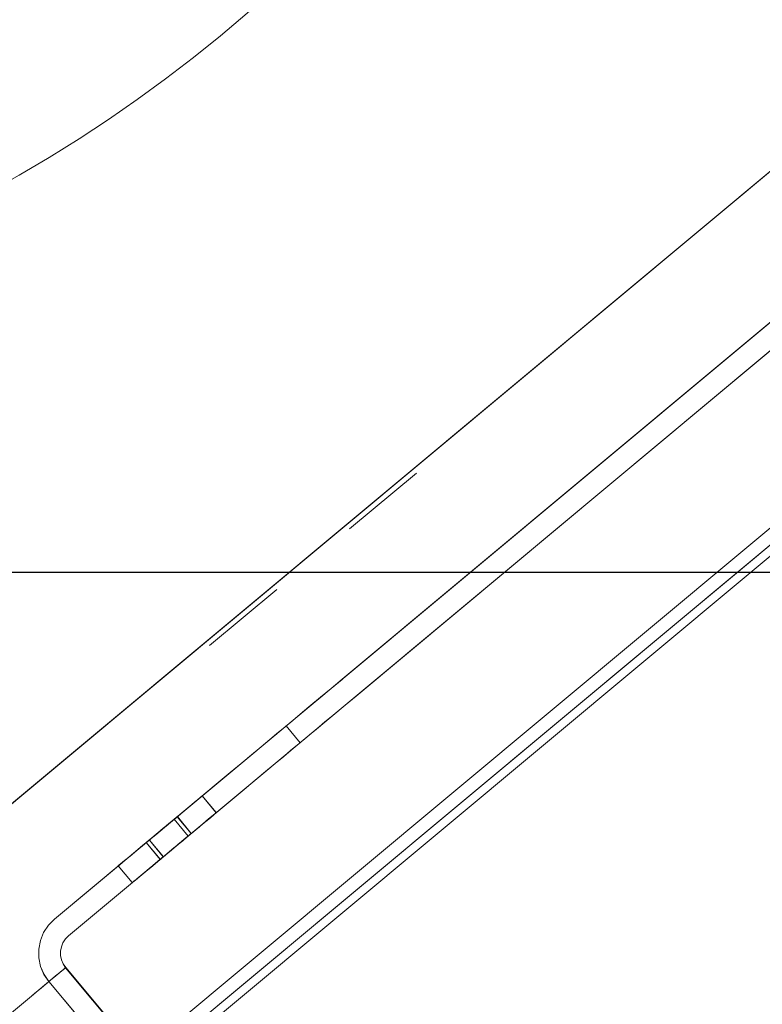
# Model space of a CAD drawing. Header units: millimetres. Extents: x -125266 to 274256, y -711690 to -301689.
# Tile 137 of 256: x -53110 to -53008, y -360982 to -360847. Entities that reach past the tile are written whole.
import ezdxf

# ---------------------------------------------------------------- set-up
doc = ezdxf.new("R2010")
doc.units = ezdxf.units.MM
doc.linetypes.add('CONTINOUS', pattern=[0])
for name, color, linetype, lineweight in [('AD Wall', 8, 'Continuous', 15), ('ARCH', 7, 'Continuous', 0), ('Equipment', 8, 'Continuous', 0), ('Finished Line', 7, 'Continuous', 0), ('HOOD', 6, 'Continuous', 0), ('MEPTEK HVAC-Kitchen Exhaust Air Duct', 30, 'Continuous', 30), ('MEPTEK HVAC-Kitchen Fresh Air Duct', 3, 'Continuous', 30), ('MEPTEK-TEXT1', 7, 'Continuous', 30), ('Plaster Line', 7, 'Continuous', 0)]:
    doc.layers.add(name, color=color, linetype=linetype, lineweight=lineweight)
doc.layers.add('Light Equipment', color=8, linetype='Continuous')
doc.styles.get("Standard").update_dxf_attribs({"font": 'ARIALN.TTF'})
doc.styles.add('Times New Roman', font='times.ttf', dxfattribs={"height": 150})
doc.dimstyles.new('ARA-125', dxfattribs={"dimtxt": 200, "dimasz": 75, "dimexe": 0, "dimexo": 75, "dimgap": 7.5, "dimtad": 0, "dimdec": 0, "dimrnd": 5, "dimdsep": 46, "dimtxsty": 'Times New Roman', "dimblk": 'ARCHTICK', "dimcen": 56.25, "dimdle": 56.25, "dimclrd": 256, "dimclre": 256, "dimclrt": 256, "dimazin": 3, "dimtfac": 1, "dimtdec": 0, "dimtix": 1, "dimtmove": 1, "dimatfit": 3, "dimfxl": 0, "dimtolj": 1, "dimlwd": -1, "dimlwe": 0, "dimarcsym": 0})
pattern_1 = [(22.867872, (419150.544, -703283.92), (-30.845707, 73.1364), [])]

# ---------------------------------------------------------------- blocks, each defined once
blk = doc.blocks.new('A$Cf0359734')
at = {"layer": 'Equipment', "extrusion": (0, 0, -1), "elevation": -15}
for points in [[(-610.08, 1224.8, -3.802846), (-1131.03, 947.45, 3.802846)], [(-563.59, 1106.14, -3.146449), (-1057.95, 842.95, 3.146449)], [(-925.33, 346.16, -0.129924), (-1023.81, 531.15, 1.000022), (-1101.7, 512.85, 0.129912), (-984, 291.76, -0.129912), (-1101.7, 512.85, -1.000022), (-1023.81, 531.15, 0.129924), (-925.33, 346.16, -0.129924), (-1023.82, 531.15, 0.129924), (-925.33, 346.16, -0.99992), (-984, 291.76, -0.129912), (-1101.7, 512.85, 0.129912), (-984, 291.76, 0.99992)]]:
    blk.add_lwpolyline(points, format="xyb", close=True, dxfattribs=at)
for points in [[(-1077.22, 914.23), (-1087.36, 908.84), (-1091.17, 906.81, 3.626728), (-598.02, 1169.35)], [(-597.22, 1169.31, -3.616317), (-1091.58, 906.12), (-1091.53, 906.21), (-1091.47, 906.29), (-1091.43, 906.38), (-1091.37, 906.46), (-1091.32, 906.55), (-1091.27, 906.64), (-1091.21, 906.72), (-1091.17, 906.81), (-598.02, 1169.35)], [(-597.22, 1169.31, -3.616317), (-1091.58, 906.12, 3.616317), (-597.22, 1169.31)], [(-591.72, 1158.99, -3.538831), (-1086.08, 895.8), (-1084.55, 898.38), (-1083.02, 900.96), (-1081.45, 903.53), (-1079.89, 906.09), (-1078.3, 908.63), (-1076.7, 911.18)], [(-591.72, 1158.99, -3.538831), (-1086.08, 895.8), (-1091.77, 906.49), (-1091.58, 906.12), (-1086.08, 895.8), (-1084.56, 898.38), (-1083.01, 900.96), (-1081.46, 903.52), (-1079.89, 906.09), (-1078.3, 908.64), (-1076.7, 911.18)], [(-599.16, 1041.72, -0.011713), (-984.65, 836.49), (-990.41, 833.33), (-995.88, 829.76), (-1000.96, 825.89), (-1005.71, 821.66), (-1011.22, 815.87), (-1016.16, 809.59), (-1020.38, 803.05), (-1023.98, 796.1), (-1025.53, 792.69), (-1080.44, 895.53, 3.572618), (-594.65, 1154.15, -3.572618), (-1080.44, 895.53, 3.572618), (-594.65, 1154.15, -3.572618), (-1080.31, 895.59), (-1031.84, 804.55), (-1031.86, 804.52), (-1031.84, 804.55)], [(-546.27, 1063.03, -2.890001), (-1031.78, 804.43), (-1025.53, 792.69)]]:
    blk.add_lwpolyline(points, format="xyb", dxfattribs=at)
for points in [[(-1106.8, 891.72), (-820.15, 353.29), (-819.59, 352.23), (-819.31, 351.71), (-818.74, 350.65), (-818.46, 350.12), (-818.18, 349.59), (-817.9, 349.06), (-819.49, 348.21), (-819.77, 348.74), (-820.05, 349.27), (-820.33, 349.8), (-820.89, 350.86), (-821.18, 351.39), (-821.74, 352.45), (-1108.39, 890.88)], [(-794.9, 385.89), (-918.04, 617.18)], [(-825.23, 408.94), (-915.84, 579.14), (-901.08, 551.42)], [(-827.88, 407.53), (-918.49, 577.73), (-903.73, 550.01)], [(-834.92, 374.65), (-921.73, 537.71), (-922.3, 538.77), (-922.58, 539.3), (-923.14, 540.36), (-923.42, 540.89), (-923.7, 541.42), (-923.99, 541.95), (-922.93, 542.51)], [(-896.38, 542.59), (-896.29, 542.42), (-896.03, 541.93), (-895.59, 541.1), (-895.01, 540.01), (-894.3, 538.67), (-893.48, 537.14), (-892.6, 535.49), (-891.69, 533.77), (-849.39, 454.32), (-891.69, 533.77)], [(-891.69, 533.77), (-849.39, 454.32), (-848.47, 452.59), (-847.59, 450.94), (-846.78, 449.41), (-846.06, 448.07), (-845.48, 446.98), (-845.04, 446.16), (-844.78, 445.66), (-844.69, 445.49), (-844.78, 445.66), (-845.04, 446.16), (-845.48, 446.98), (-846.06, 448.07), (-846.78, 449.41), (-847.59, 450.94), (-848.47, 452.59), (-849.39, 454.32)], [(-894.33, 532.36), (-852.03, 452.91)], [(-842.55, 473.82), (-848.19, 484.41)], [(-836.44, 462.34), (-830.8, 451.75)], [(-830.8, 451.75), (-836.44, 462.34)], [(-849.39, 454.31), (-848.47, 452.59), (-847.59, 450.94), (-846.78, 449.41), (-846.06, 448.07), (-845.48, 446.98), (-845.04, 446.16), (-844.78, 445.66), (-844.69, 445.49), (-847.33, 444.08)], [(-844.69, 445.49), (-847.34, 444.08), (-847.43, 444.25), (-847.69, 444.75), (-848.13, 445.57), (-848.71, 446.66), (-849.42, 448), (-850.24, 449.53), (-851.12, 451.18), (-852.03, 452.9), (-851.12, 451.18), (-850.24, 449.53), (-849.42, 448), (-848.71, 446.66), (-848.13, 445.57), (-847.69, 444.75), (-847.43, 444.25), (-847.34, 444.08), (-844.69, 445.49), (-847.34, 444.08), (-847.25, 443.91), (-846.98, 443.41), (-846.54, 442.59), (-845.96, 441.49), (-845.25, 440.15), (-844.43, 438.63), (-843.55, 436.97), (-842.64, 435.25)], [(-852.04, 452.91), (-851.12, 451.18), (-850.24, 449.53), (-849.42, 448), (-848.71, 446.66), (-848.13, 445.57), (-847.69, 444.75), (-847.43, 444.25), (-847.34, 444.08)], [(-844.69, 445.48), (-844.6, 445.32), (-844.33, 444.82), (-843.89, 444), (-843.31, 442.9), (-842.6, 441.56), (-841.79, 440.04), (-840.9, 438.38), (-839.99, 436.66), (-825.23, 408.94)], [(-844.68, 445.49), (-844.68, 445.49)], [(-844.68, 445.49), (-844.68, 445.49)], [(-847.34, 444.08), (-847.34, 444.08)], [(-847.34, 444.08), (-847.34, 444.08)], [(-842.64, 435.25), (-827.88, 407.53)], [(-825.23, 408.94), (-825.23, 408.94)], [(-827.88, 407.53), (-827.88, 407.53)], [(-829.16, 403.34), (-829.1, 403.24), (-828.94, 402.93), (-828.68, 402.43), (-828.32, 401.76), (-827.88, 400.94), (-827.39, 400.01), (-826.85, 399), (-826.29, 397.95), (-812.71, 372.44), (-826.29, 397.95), (-826.58, 398.49), (-826.85, 399), (-827.1, 399.47), (-827.32, 399.89), (-827.5, 400.23), (-827.64, 400.48), (-827.72, 400.64), (-827.75, 400.69)], [(-827.75, 400.69), (-829.16, 403.34), (-929.71, 349.81)], [(-829.16, 403.34), (-834.94, 400.26)], [(-829.16, 403.33), (-829.16, 403.33)], [(-827.75, 400.69), (-827.75, 400.69)], [(-833.53, 397.61), (-827.75, 400.69), (-928.3, 347.16)], [(-826.29, 397.95), (-826.29, 397.95)]]:
    blk.add_lwpolyline(points, dxfattribs=at)
for points in [[(-894.33, 532.36), (-852.04, 452.91)], [(-835.29, 427.83), (-835.92, 429.02), (-836.51, 430.12), (-837, 431.06), (-837.37, 431.75), (-837.59, 432.15), (-837.63, 432.24), (-837.5, 431.99), (-837.21, 431.44), (-836.77, 430.62), (-836.22, 429.59), (-835.61, 428.44), (-834.97, 427.23), (-834.35, 426.07), (-833.8, 425.05), (-833.37, 424.23), (-833.07, 423.67), (-832.94, 423.43), (-832.99, 423.51), (-833.2, 423.91), (-833.57, 424.61), (-834.07, 425.54), (-834.65, 426.64)], [(-835.29, 427.83), (-835.92, 429.02), (-836.51, 430.12), (-837, 431.06), (-837.37, 431.75), (-837.59, 432.15), (-837.63, 432.24), (-837.5, 431.99), (-837.21, 431.44), (-836.77, 430.62), (-836.22, 429.59), (-835.61, 428.44), (-834.97, 427.23), (-834.35, 426.07), (-833.8, 425.05), (-833.37, 424.23), (-833.07, 423.67), (-832.94, 423.43), (-832.99, 423.51), (-833.2, 423.91), (-833.57, 424.61), (-834.07, 425.54), (-834.65, 426.64)], [(-837.64, 432.24), (-840.29, 430.84)], [(-837.94, 426.42), (-838.57, 427.61), (-839.16, 428.71), (-839.65, 429.65), (-840.02, 430.34), (-840.24, 430.74), (-840.28, 430.83), (-840.15, 430.58), (-839.85, 430.03), (-839.42, 429.21), (-838.87, 428.18), (-838.26, 427.03), (-837.61, 425.82), (-837, 424.66), (-836.45, 423.64), (-836.02, 422.82), (-835.72, 422.26), (-835.59, 422.02), (-835.64, 422.1), (-835.85, 422.5), (-836.22, 423.2), (-836.72, 424.13), (-837.3, 425.23)], [(-837.94, 426.42), (-838.57, 427.61), (-839.16, 428.71), (-839.65, 429.65), (-840.02, 430.34), (-840.24, 430.74), (-840.28, 430.83), (-840.15, 430.58), (-839.85, 430.03), (-839.42, 429.21), (-838.87, 428.18), (-838.26, 427.03), (-837.61, 425.82), (-837, 424.66), (-836.45, 423.64), (-836.02, 422.82), (-835.72, 422.26), (-835.59, 422.02), (-835.64, 422.1), (-835.85, 422.5), (-836.22, 423.2), (-836.72, 424.13), (-837.3, 425.23)], [(-830.59, 419), (-830.67, 419.17), (-830.93, 419.64), (-831.33, 420.41), (-831.86, 421.39), (-832.46, 422.52), (-833.1, 423.72), (-833.72, 424.9), (-834.29, 425.97), (-834.76, 426.84), (-835.09, 427.46), (-835.27, 427.79), (-835.09, 427.46), (-834.76, 426.84), (-834.29, 425.97), (-833.72, 424.9), (-833.1, 423.72), (-832.46, 422.52), (-831.86, 421.39), (-831.33, 420.41), (-830.93, 419.64), (-830.67, 419.17)], [(-830.59, 419), (-830.67, 419.17), (-830.93, 419.64), (-831.33, 420.41), (-831.86, 421.39), (-832.46, 422.52), (-833.1, 423.72), (-833.72, 424.9), (-834.29, 425.97), (-834.76, 426.84), (-835.09, 427.46), (-835.27, 427.79), (-835.09, 427.46), (-834.76, 426.84), (-834.29, 425.97), (-833.72, 424.9), (-833.1, 423.72), (-832.46, 422.52), (-831.86, 421.39), (-831.33, 420.41), (-830.93, 419.64), (-830.67, 419.17)], [(-830.59, 419), (-830.67, 419.17), (-830.93, 419.64), (-831.33, 420.41), (-831.86, 421.39), (-832.46, 422.52), (-833.1, 423.72), (-833.72, 424.9), (-834.29, 425.97), (-834.76, 426.84), (-835.09, 427.46), (-835.27, 427.79), (-835.09, 427.46), (-834.76, 426.84), (-834.29, 425.97), (-833.72, 424.9), (-833.1, 423.72), (-832.46, 422.52), (-831.86, 421.39), (-831.33, 420.41), (-830.93, 419.64), (-830.67, 419.17)], [(-835.29, 427.83), (-835.2, 427.67), (-834.95, 427.19), (-834.54, 426.43), (-834.02, 425.45), (-833.42, 424.32), (-832.78, 423.11), (-832.15, 421.94), (-831.58, 420.87), (-831.12, 420), (-830.78, 419.37), (-830.61, 419.04), (-830.78, 419.37), (-831.12, 420), (-831.58, 420.87), (-832.15, 421.94), (-832.78, 423.11), (-833.42, 424.32), (-834.02, 425.45), (-834.54, 426.43), (-834.95, 427.19), (-835.2, 427.67)], [(-835.55, 428.32), (-835.46, 428.15), (-835.2, 427.67), (-834.82, 426.96), (-834.37, 426.11), (-833.92, 425.27), (-833.54, 424.55), (-833.29, 424.07), (-833.19, 423.9), (-833.29, 424.07), (-833.54, 424.55), (-833.92, 425.27), (-834.37, 426.11), (-834.82, 426.96), (-835.2, 427.67), (-835.46, 428.15)], [(-835.55, 428.32), (-835.46, 428.15), (-835.2, 427.67), (-834.82, 426.96), (-834.37, 426.11), (-833.92, 425.27), (-833.54, 424.55), (-833.29, 424.07), (-833.19, 423.9), (-833.29, 424.07), (-833.54, 424.55), (-833.92, 425.27), (-834.37, 426.11), (-834.82, 426.96), (-835.2, 427.67), (-835.46, 428.15)], [(-835.55, 428.32), (-835.46, 428.15), (-835.2, 427.67), (-834.82, 426.96), (-834.37, 426.11), (-833.92, 425.27), (-833.54, 424.55), (-833.29, 424.07), (-833.19, 423.9), (-833.29, 424.07), (-833.54, 424.55), (-833.92, 425.27), (-834.37, 426.11), (-834.82, 426.96), (-835.2, 427.67), (-835.46, 428.15)], [(-835.55, 428.32), (-835.46, 428.15), (-835.2, 427.67), (-834.82, 426.96), (-834.37, 426.11), (-833.92, 425.27), (-833.54, 424.55), (-833.29, 424.07), (-833.19, 423.9), (-833.29, 424.07), (-833.54, 424.55), (-833.92, 425.27), (-834.37, 426.11), (-834.82, 426.96), (-835.2, 427.67), (-835.46, 428.15)], [(-835.29, 427.83), (-837.94, 426.42)], [(-835.29, 427.83), (-837.94, 426.42)], [(-835.55, 428.32), (-838.19, 426.91)], [(-835.55, 428.32), (-838.19, 426.91)], [(-835.59, 422.01), (-836.22, 423.2), (-836.81, 424.3), (-837.3, 425.23), (-837.67, 425.93), (-837.89, 426.33), (-837.93, 426.41), (-837.8, 426.17), (-837.51, 425.61), (-837.07, 424.79), (-836.52, 423.77), (-835.91, 422.61), (-835.26, 421.4), (-834.65, 420.25), (-834.1, 419.22), (-833.67, 418.4), (-833.37, 417.85), (-833.24, 417.6), (-833.29, 417.69), (-833.5, 418.09), (-833.87, 418.78), (-834.37, 419.72), (-834.95, 420.82)], [(-835.59, 422.01), (-836.22, 423.2), (-836.81, 424.3), (-837.3, 425.23), (-837.67, 425.93), (-837.89, 426.33), (-837.93, 426.41), (-837.8, 426.17), (-837.51, 425.61), (-837.07, 424.79), (-836.52, 423.77), (-835.91, 422.61), (-835.26, 421.4), (-834.65, 420.25), (-834.1, 419.22), (-833.67, 418.4), (-833.37, 417.85), (-833.24, 417.6), (-833.29, 417.69), (-833.5, 418.09), (-833.87, 418.78), (-834.37, 419.72), (-834.95, 420.82)], [(-835.59, 422.01), (-836.22, 423.2), (-836.81, 424.3), (-837.3, 425.23), (-837.67, 425.93), (-837.89, 426.33), (-837.93, 426.41), (-837.8, 426.17), (-837.51, 425.61), (-837.07, 424.79), (-836.52, 423.77), (-835.91, 422.61), (-835.26, 421.4), (-834.65, 420.25), (-834.1, 419.22), (-833.67, 418.4), (-833.37, 417.85), (-833.24, 417.6), (-833.29, 417.69), (-833.5, 418.09), (-833.87, 418.78), (-834.37, 419.72), (-834.95, 420.82)], [(-833.24, 417.59), (-833.32, 417.76), (-833.58, 418.23), (-833.98, 419), (-834.5, 419.98), (-835.11, 421.11), (-835.75, 422.31), (-836.37, 423.49), (-836.94, 424.56), (-837.41, 425.43), (-837.74, 426.05), (-837.91, 426.38), (-837.74, 426.05), (-837.41, 425.43), (-836.94, 424.56), (-836.37, 423.49), (-835.75, 422.31), (-835.11, 421.11), (-834.5, 419.98), (-833.98, 419), (-833.58, 418.23), (-833.32, 417.76)], [(-835.84, 422.49), (-835.93, 422.66), (-836.19, 423.14), (-836.57, 423.85), (-837.02, 424.7), (-837.47, 425.54), (-837.85, 426.26), (-838.1, 426.74), (-838.19, 426.91), (-838.1, 426.74), (-837.85, 426.26), (-837.47, 425.54), (-837.02, 424.7), (-836.57, 423.85), (-836.19, 423.14), (-835.93, 422.66)], [(-835.84, 422.49), (-835.93, 422.66), (-836.19, 423.14), (-836.57, 423.85), (-837.02, 424.7), (-837.47, 425.54), (-837.85, 426.26), (-838.1, 426.74), (-838.19, 426.91), (-838.1, 426.74), (-837.85, 426.26), (-837.47, 425.54), (-837.02, 424.7), (-836.57, 423.85), (-836.19, 423.14), (-835.93, 422.66)], [(-835.84, 422.49), (-835.93, 422.66), (-836.19, 423.14), (-836.57, 423.85), (-837.02, 424.7), (-837.47, 425.54), (-837.85, 426.26), (-838.1, 426.74), (-838.19, 426.91), (-838.1, 426.74), (-837.85, 426.26), (-837.47, 425.54), (-837.02, 424.7), (-836.57, 423.85), (-836.19, 423.14), (-835.93, 422.66)], [(-835.84, 422.49), (-835.93, 422.66), (-836.19, 423.14), (-836.57, 423.85), (-837.02, 424.7), (-837.47, 425.54), (-837.85, 426.26), (-838.1, 426.74), (-838.19, 426.91), (-838.1, 426.74), (-837.85, 426.26), (-837.47, 425.54), (-837.02, 424.7), (-836.57, 423.85), (-836.19, 423.14), (-835.93, 422.66)], [(-835.58, 422.01), (-832.94, 423.42)], [(-835.84, 422.49), (-833.2, 423.9)], [(-835.84, 422.49), (-833.2, 423.9)], [(-833.23, 417.59), (-830.59, 419)], [(-833.23, 417.59), (-830.59, 419)], [(-827.75, 400.69), (-826.75, 401.35), (-825.91, 402.19), (-825.24, 403.19), (-824.78, 404.29), (-824.54, 405.47), (-824.54, 406.66), (-824.78, 407.84), (-825.23, 408.94), (-824.78, 407.84), (-824.54, 406.66), (-824.54, 405.47), (-824.78, 404.29), (-825.24, 403.19), (-825.91, 402.19), (-826.75, 401.35)], [(-829.16, 403.34), (-828.65, 403.67), (-828.22, 404.1), (-827.88, 404.61), (-827.65, 405.17), (-827.53, 405.77), (-827.53, 406.37), (-827.65, 406.97), (-827.88, 407.53), (-827.65, 406.97), (-827.53, 406.37), (-827.53, 405.77), (-827.65, 405.17), (-827.88, 404.61), (-828.22, 404.1), (-828.65, 403.67)]]:
    blk.add_lwpolyline(points, close=True, dxfattribs=at)
at = {"layer": 'Equipment', "extrusion": (0, 0, -1)}
for centre, radius, start, end in [((-625.13, 625.13, -15), 625.13, 145.14256, 90.9177), ((-624.65, 624.95, -15), 545.06, 148.8605, 87.1998), ((-624.65, 624.95, -15), 545.06, 148.8605, 87.1998), ((-624.65, 624.95, -15), 545.06, 148.8605, 87.1998), ((-624.65, 624.95, -15), 545.06, 148.8605, 87.1998), ((-624.65, 624.95, -15), 535.05, 147.0159, 89.0443), ((-624.65, 624.95, -15), 535.05, 147.0159, 89.0443)]:
    blk.add_arc(centre, radius, start, end, dxfattribs=at)
blk = doc.blocks.new('ARCH')
at = {"layer": 'AD Wall', "lineweight": 0}
h = blk.add_hatch(dxfattribs=at)
h.set_pattern_fill('ANSI31', color=256, scale=25, angle=-22.1321)
h.set_pattern_definition(pattern_1)
edge = h.paths.add_edge_path()
edge.add_arc((-53209.78, -360695), 761.13, 66.95018, 372.72531)
edge.add_line((-52467.34, -360527.34), (-52564.88, -360549.37))
edge.add_arc((-53209.78, -360695), 661.13, -293.04982, 12.72531, ccw=False)
edge.add_line((-52950.92, -360086.65), (-52911.77, -359994.63))
h = blk.add_hatch(dxfattribs=at)
h.set_pattern_fill('ANSI31', color=256, scale=25, angle=-22.1321)
h.set_pattern_definition(pattern_1)
edge = h.paths.add_edge_path()
edge.add_arc((-53209.78, -360695), 761.13, 66.95018, 372.72531)
edge.add_line((-52467.34, -360527.34), (-52564.88, -360549.37))
edge.add_arc((-53209.78, -360695), 661.13, -293.04982, 12.72531, ccw=False)
edge.add_line((-52950.92, -360086.65), (-52911.77, -359994.63))
at = {"layer": 'AD Wall', "lineweight": 0, "extrusion": (0, 0, -1)}
for radius in [761.13, 761.13, 661.13, 661.13]:
    blk.add_arc((53209.78, -360695, -5.05), radius, 167.27469, 113.04982, dxfattribs=at)
at = {"layer": 'Finished Line', "color": 8, "extrusion": (0, 0, -1)}
blk.add_arc((53209.78, -360695, -5.05), 785.13, 167.27469, 267.30778, dxfattribs=at)
blk.add_arc((53209.78, -360695, -5.05), 785.13, 167.27469, 267.30778, dxfattribs=at)
at = {"layer": 'HOOD'}
blk.add_circle((-53209.78, -360695, 5.05), 200, dxfattribs=at)
at = {"layer": 'Light Equipment', "lineweight": 0, "extrusion": (0, 0, -1), "elevation": -5.05}
for points in [[(52997.28, -360133.86, -3.802846), (52619.2, -360587.04, 3.802846)], [(53085.06, -360226.26, -3.146449), (52726.27, -360656.3, 3.146449)], [(53036.28, -361066.52, -0.129924), (52875.36, -360932.26, 1.000022), (52810.11, -360978.56, 0.129912), (53002.43, -361139.02, -0.129912), (52810.11, -360978.56, -1.000022), (52875.36, -360932.26, 0.129924), (53036.28, -361066.52, -0.129924), (52875.36, -360932.27, 0.129924), (53036.28, -361066.52, -0.99992), (53002.43, -361139.02, -0.129912), (52810.11, -360978.56, 0.129912), (53002.43, -361139.02, 0.99992)]]:
    blk.add_lwpolyline(points, format="xyb", close=True, dxfattribs=at)
for points in [[(52681.57, -360597.53), (52674.21, -360606.35), (52671.44, -360609.66, 3.626728), (53029.34, -360180.67)], [(53030.1, -360180.41, -3.616317), (52671.32, -360610.45), (52671.33, -360610.35), (52671.35, -360610.25), (52671.37, -360610.16), (52671.39, -360610.06), (52671.4, -360609.96), (52671.41, -360609.86), (52671.43, -360609.76), (52671.44, -360609.66), (53029.34, -360180.67)], [(53030.1, -360180.41, -3.616317), (52671.32, -360610.46, 3.616317), (53030.1, -360180.41)], [(53039.08, -360187.9, -3.538831), (52680.3, -360617.95), (52680.74, -360614.97), (52681.2, -360612.01), (52681.68, -360609.04), (52682.16, -360606.08), (52682.67, -360603.12), (52683.2, -360600.16)], [(53039.08, -360187.9, -3.538831), (52680.3, -360617.95), (52671, -360610.19), (52671.32, -360610.45), (52680.3, -360617.95), (52680.74, -360614.98), (52681.2, -360612.01), (52681.67, -360609.05), (52682.16, -360606.08), (52682.67, -360603.12), (52683.2, -360600.16)], [(53076.37, -360299.33, -0.011713), (52796.61, -360634.67), (52792.46, -360639.77), (52788.74, -360645.14), (52785.49, -360650.64), (52782.68, -360656.34), (52779.76, -360663.78), (52777.55, -360671.46), (52776.11, -360679.11), (52775.39, -360686.9), (52775.24, -360690.64), (52685.63, -360616.07, 3.572618), (53038.19, -360193.48, -3.572618), (52685.63, -360616.07, 3.572618), (53038.19, -360193.48, -3.572618), (52685.73, -360615.96), (52764.92, -360682.03), (52764.92, -360682.07), (52764.92, -360682.03)], [(53117.33, -360259.66, -2.890001), (52765.03, -360682.12), (52775.24, -360690.64)]]:
    blk.add_lwpolyline(points, format="xyb", dxfattribs=at)
for points in [[(52662.64, -360629.53), (53131.02, -361020.29), (53131.94, -361021.06), (53132.4, -361021.44), (53133.33, -361022.21), (53133.79, -361022.59), (53134.25, -361022.98), (53134.71, -361023.36), (53133.55, -361024.74), (53133.09, -361024.36), (53132.63, -361023.98), (53132.17, -361023.59), (53131.25, -361022.82), (53130.79, -361022.44), (53129.87, -361021.67), (52661.49, -360630.91)], [(53142.14, -360980.58), (52940.94, -360812.73)], [(53105.35, -360970.65), (52957.3, -360847.13), (52981.41, -360867.25)], [(53103.43, -360972.96), (52955.37, -360849.44), (52979.49, -360869.55)], [(52989.09, -360873.66), (52989.24, -360873.78), (52989.67, -360874.14), (52990.39, -360874.74), (52991.34, -360875.53), (52992.5, -360876.51), (52993.83, -360877.61), (52995.27, -360878.81), (52996.77, -360880.06), (53065.88, -360937.72), (52996.77, -360880.06)], [(52996.77, -360880.06), (53065.88, -360937.72), (53067.38, -360938.97), (53068.82, -360940.18), (53070.15, -360941.28), (53071.31, -360942.25), (53072.27, -360943.05), (53072.98, -360943.65), (53073.41, -360944.01), (53073.56, -360944.13), (53073.41, -360944.01), (53072.98, -360943.65), (53072.27, -360943.05), (53071.31, -360942.25), (53070.15, -360941.28), (53068.82, -360940.18), (53067.38, -360938.97), (53065.88, -360937.72)], [(52994.85, -360882.37), (53063.96, -360940.03)], [(53109.3, -361006.07), (52967.45, -360887.73), (52966.53, -360886.96), (52966.07, -360886.57), (52965.15, -360885.81), (52964.69, -360885.42), (52964.23, -360885.04), (52963.76, -360884.65), (52964.53, -360883.73)], [(53064.87, -360917.08), (53055.65, -360909.39)], [(53074.85, -360925.41), (53084.07, -360933.1)], [(53084.07, -360933.1), (53074.85, -360925.41)], [(53065.88, -360937.73), (53067.38, -360938.97), (53068.82, -360940.18), (53070.15, -360941.28), (53071.31, -360942.26), (53072.27, -360943.05), (53072.98, -360943.64), (53073.41, -360944.01), (53073.56, -360944.13), (53071.64, -360946.43)], [(53073.56, -360944.13), (53071.64, -360946.43), (53071.49, -360946.31), (53071.06, -360945.95), (53070.35, -360945.36), (53069.39, -360944.56), (53068.23, -360943.59), (53066.9, -360942.48), (53065.46, -360941.28), (53063.96, -360940.03), (53065.46, -360941.28), (53066.9, -360942.48), (53068.23, -360943.59), (53069.39, -360944.56), (53070.35, -360945.36), (53071.06, -360945.95), (53071.49, -360946.31), (53071.64, -360946.43), (53073.56, -360944.13), (53071.64, -360946.43), (53071.79, -360946.56), (53072.23, -360946.92), (53072.93, -360947.51), (53073.89, -360948.31), (53075.05, -360949.28), (53076.38, -360950.39), (53077.82, -360951.59), (53079.32, -360952.84)], [(53063.96, -360940.03), (53065.46, -360941.28), (53066.9, -360942.48), (53068.23, -360943.59), (53069.39, -360944.56), (53070.34, -360945.35), (53071.06, -360945.95), (53071.49, -360946.31), (53071.64, -360946.43)], [(53073.56, -360944.13), (53073.71, -360944.26), (53074.15, -360944.62), (53074.86, -360945.21), (53075.81, -360946.01), (53076.98, -360946.98), (53078.3, -360948.09), (53079.75, -360949.29), (53081.24, -360950.54), (53105.36, -360970.66)], [(53073.56, -360944.13), (53073.56, -360944.13)], [(53073.56, -360944.13), (53073.56, -360944.13)], [(53071.64, -360946.44), (53071.64, -360946.44)], [(53071.64, -360946.44), (53071.64, -360946.44)], [(53079.32, -360952.84), (53103.43, -360972.96)], [(53105.36, -360970.65), (53105.36, -360970.65)], [(53103.43, -360972.96), (53103.43, -360972.96)], [(53103.83, -360977.33), (53103.92, -360977.4), (53104.18, -360977.62), (53104.62, -360977.98), (53105.2, -360978.47), (53105.91, -360979.06), (53106.72, -360979.74), (53107.6, -360980.47), (53108.51, -360981.23), (53130.71, -360999.75), (53108.51, -360981.23), (53108.05, -360980.85), (53107.6, -360980.47), (53107.19, -360980.13), (53106.83, -360979.83), (53106.53, -360979.58), (53106.31, -360979.4), (53106.18, -360979.29), (53106.13, -360979.25)], [(53106.13, -360979.25), (53103.83, -360977.33), (53030.85, -361064.79)], [(53103.83, -360977.33), (53103.83, -360977.33)], [(53103.83, -360977.33), (53099.63, -360982.36)], [(53106.13, -360979.25), (53106.13, -360979.25)], [(53101.93, -360984.28), (53106.13, -360979.25), (53033.16, -361066.72)], [(53108.51, -360981.24), (53108.51, -360981.24)]]:
    blk.add_lwpolyline(points, dxfattribs=at)
for points in [[(52994.85, -360882.37), (53063.96, -360940.03)], [(53088.92, -360956.94), (53087.88, -360956.08), (53086.93, -360955.28), (53086.12, -360954.6), (53085.51, -360954.1), (53085.16, -360953.81), (53085.09, -360953.75), (53085.3, -360953.92), (53085.78, -360954.33), (53086.5, -360954.92), (53087.39, -360955.67), (53088.4, -360956.51), (53089.45, -360957.38), (53090.45, -360958.22), (53091.34, -360958.97), (53092.06, -360959.56), (53092.54, -360959.96), (53092.75, -360960.14), (53092.68, -360960.08), (53092.33, -360959.79), (53091.73, -360959.28), (53090.92, -360958.61), (53089.96, -360957.81)], [(53088.92, -360956.94), (53087.88, -360956.08), (53086.93, -360955.28), (53086.12, -360954.6), (53085.51, -360954.1), (53085.16, -360953.81), (53085.09, -360953.75), (53085.3, -360953.92), (53085.78, -360954.33), (53086.5, -360954.92), (53087.39, -360955.67), (53088.4, -360956.51), (53089.45, -360957.38), (53090.45, -360958.22), (53091.34, -360958.97), (53092.06, -360959.56), (53092.54, -360959.96), (53092.75, -360960.14), (53092.68, -360960.08), (53092.33, -360959.79), (53091.73, -360959.28), (53090.92, -360958.61), (53089.96, -360957.81)], [(53085.08, -360953.74), (53083.16, -360956.05)], [(53087, -360959.25), (53085.96, -360958.38), (53085.01, -360957.58), (53084.19, -360956.91), (53083.59, -360956.41), (53083.24, -360956.11), (53083.17, -360956.05), (53083.38, -360956.23), (53083.86, -360956.63), (53084.58, -360957.23), (53085.47, -360957.97), (53086.47, -360958.81), (53087.52, -360959.69), (53088.53, -360960.52), (53089.42, -360961.27), (53090.14, -360961.87), (53090.62, -360962.27), (53090.83, -360962.45), (53090.76, -360962.38), (53090.41, -360962.09), (53089.8, -360961.59), (53088.99, -360960.91), (53088.04, -360960.11)], [(53087, -360959.25), (53085.96, -360958.38), (53085.01, -360957.58), (53084.19, -360956.91), (53083.59, -360956.41), (53083.24, -360956.11), (53083.17, -360956.05), (53083.38, -360956.23), (53083.86, -360956.63), (53084.58, -360957.23), (53085.47, -360957.97), (53086.47, -360958.81), (53087.52, -360959.69), (53088.53, -360960.52), (53089.42, -360961.27), (53090.14, -360961.87), (53090.62, -360962.27), (53090.83, -360962.45), (53090.76, -360962.38), (53090.41, -360962.09), (53089.8, -360961.59), (53088.99, -360960.91), (53088.04, -360960.11)], [(53096.6, -360963.35), (53096.46, -360963.23), (53096.04, -360962.89), (53095.38, -360962.33), (53094.53, -360961.62), (53093.54, -360960.8), (53092.5, -360959.93), (53091.47, -360959.08), (53090.54, -360958.3), (53089.78, -360957.67), (53089.24, -360957.21), (53088.96, -360956.97), (53089.24, -360957.21), (53089.78, -360957.67), (53090.54, -360958.3), (53091.47, -360959.08), (53092.5, -360959.93), (53093.54, -360960.8), (53094.53, -360961.62), (53095.38, -360962.33), (53096.04, -360962.89), (53096.46, -360963.23)], [(53096.6, -360963.35), (53096.46, -360963.23), (53096.04, -360962.89), (53095.38, -360962.33), (53094.53, -360961.62), (53093.54, -360960.8), (53092.5, -360959.93), (53091.47, -360959.08), (53090.54, -360958.3), (53089.78, -360957.67), (53089.24, -360957.21), (53088.96, -360956.97), (53089.24, -360957.21), (53089.78, -360957.67), (53090.54, -360958.3), (53091.47, -360959.08), (53092.5, -360959.93), (53093.54, -360960.8), (53094.53, -360961.62), (53095.38, -360962.33), (53096.04, -360962.89), (53096.46, -360963.23)], [(53096.6, -360963.35), (53096.46, -360963.23), (53096.04, -360962.89), (53095.38, -360962.33), (53094.53, -360961.62), (53093.54, -360960.8), (53092.5, -360959.93), (53091.47, -360959.08), (53090.54, -360958.3), (53089.78, -360957.67), (53089.24, -360957.21), (53088.96, -360956.97), (53089.24, -360957.21), (53089.78, -360957.67), (53090.54, -360958.3), (53091.47, -360959.08), (53092.5, -360959.93), (53093.54, -360960.8), (53094.53, -360961.62), (53095.38, -360962.33), (53096.04, -360962.89), (53096.46, -360963.23)], [(53088.92, -360956.94), (53089.06, -360957.06), (53089.48, -360957.41), (53090.14, -360957.96), (53090.99, -360958.67), (53091.98, -360959.5), (53093.02, -360960.37), (53094.05, -360961.22), (53094.98, -360962), (53095.74, -360962.63), (53096.28, -360963.08), (53096.57, -360963.32), (53096.28, -360963.08), (53095.74, -360962.63), (53094.98, -360962), (53094.05, -360961.22), (53093.02, -360960.37), (53091.98, -360959.5), (53090.99, -360958.67), (53090.14, -360957.96), (53089.48, -360957.41), (53089.06, -360957.06)], [(53088.5, -360956.59), (53088.65, -360956.72), (53089.06, -360957.06), (53089.68, -360957.58), (53090.42, -360958.19), (53091.15, -360958.81), (53091.78, -360959.33), (53092.19, -360959.67), (53092.34, -360959.8), (53092.19, -360959.67), (53091.78, -360959.33), (53091.15, -360958.81), (53090.42, -360958.19), (53089.68, -360957.58), (53089.06, -360957.06), (53088.65, -360956.72)], [(53088.5, -360956.59), (53088.65, -360956.72), (53089.06, -360957.06), (53089.68, -360957.58), (53090.42, -360958.19), (53091.15, -360958.81), (53091.78, -360959.33), (53092.19, -360959.67), (53092.34, -360959.8), (53092.19, -360959.67), (53091.78, -360959.33), (53091.15, -360958.81), (53090.42, -360958.19), (53089.68, -360957.58), (53089.06, -360957.06), (53088.65, -360956.72)], [(53088.5, -360956.59), (53088.65, -360956.72), (53089.06, -360957.06), (53089.68, -360957.58), (53090.42, -360958.19), (53091.15, -360958.81), (53091.78, -360959.33), (53092.19, -360959.67), (53092.34, -360959.8), (53092.19, -360959.67), (53091.78, -360959.33), (53091.15, -360958.81), (53090.42, -360958.19), (53089.68, -360957.58), (53089.06, -360957.06), (53088.65, -360956.72)], [(53088.5, -360956.59), (53088.65, -360956.72), (53089.06, -360957.06), (53089.68, -360957.58), (53090.42, -360958.19), (53091.15, -360958.81), (53091.78, -360959.33), (53092.19, -360959.67), (53092.34, -360959.8), (53092.19, -360959.67), (53091.78, -360959.33), (53091.15, -360958.81), (53090.42, -360958.19), (53089.68, -360957.58), (53089.06, -360957.06), (53088.65, -360956.72)], [(53088.92, -360956.95), (53087, -360959.25)], [(53088.92, -360956.95), (53087, -360959.25)], [(53088.5, -360956.59), (53086.58, -360958.9)], [(53088.5, -360956.59), (53086.58, -360958.9)], [(53090.84, -360962.45), (53089.8, -360961.59), (53088.84, -360960.79), (53088.03, -360960.11), (53087.43, -360959.61), (53087.08, -360959.32), (53087.01, -360959.26), (53087.22, -360959.43), (53087.7, -360959.84), (53088.42, -360960.43), (53089.31, -360961.18), (53090.31, -360962.01), (53091.36, -360962.89), (53092.37, -360963.73), (53093.26, -360964.47), (53093.98, -360965.07), (53094.46, -360965.47), (53094.67, -360965.65), (53094.6, -360965.59), (53094.25, -360965.3), (53093.64, -360964.79), (53092.83, -360964.12), (53091.88, -360963.32)], [(53090.84, -360962.45), (53089.8, -360961.59), (53088.84, -360960.79), (53088.03, -360960.11), (53087.43, -360959.61), (53087.08, -360959.32), (53087.01, -360959.26), (53087.22, -360959.43), (53087.7, -360959.84), (53088.42, -360960.43), (53089.31, -360961.18), (53090.31, -360962.01), (53091.36, -360962.89), (53092.37, -360963.73), (53093.26, -360964.47), (53093.98, -360965.07), (53094.46, -360965.47), (53094.67, -360965.65), (53094.6, -360965.59), (53094.25, -360965.3), (53093.64, -360964.79), (53092.83, -360964.12), (53091.88, -360963.32)], [(53090.84, -360962.45), (53089.8, -360961.59), (53088.84, -360960.79), (53088.03, -360960.11), (53087.43, -360959.61), (53087.08, -360959.32), (53087.01, -360959.26), (53087.22, -360959.43), (53087.7, -360959.84), (53088.42, -360960.43), (53089.31, -360961.18), (53090.31, -360962.01), (53091.36, -360962.89), (53092.37, -360963.73), (53093.26, -360964.47), (53093.98, -360965.07), (53094.46, -360965.47), (53094.67, -360965.65), (53094.6, -360965.59), (53094.25, -360965.3), (53093.64, -360964.79), (53092.83, -360964.12), (53091.88, -360963.32)], [(53090.42, -360962.1), (53090.27, -360961.98), (53089.85, -360961.63), (53089.23, -360961.11), (53088.5, -360960.5), (53087.76, -360959.89), (53087.14, -360959.36), (53086.72, -360959.02), (53086.58, -360958.9), (53086.72, -360959.02), (53087.14, -360959.36), (53087.76, -360959.89), (53088.5, -360960.5), (53089.23, -360961.11), (53089.85, -360961.63), (53090.27, -360961.98)], [(53090.42, -360962.1), (53090.27, -360961.98), (53089.85, -360961.63), (53089.23, -360961.11), (53088.5, -360960.5), (53087.76, -360959.89), (53087.14, -360959.36), (53086.72, -360959.02), (53086.58, -360958.9), (53086.72, -360959.02), (53087.14, -360959.36), (53087.76, -360959.89), (53088.5, -360960.5), (53089.23, -360961.11), (53089.85, -360961.63), (53090.27, -360961.98)], [(53090.42, -360962.1), (53090.27, -360961.98), (53089.85, -360961.63), (53089.23, -360961.11), (53088.5, -360960.5), (53087.76, -360959.89), (53087.14, -360959.36), (53086.72, -360959.02), (53086.58, -360958.9), (53086.72, -360959.02), (53087.14, -360959.36), (53087.76, -360959.89), (53088.5, -360960.5), (53089.23, -360961.11), (53089.85, -360961.63), (53090.27, -360961.98)], [(53090.42, -360962.1), (53090.27, -360961.98), (53089.85, -360961.63), (53089.23, -360961.11), (53088.5, -360960.5), (53087.76, -360959.89), (53087.14, -360959.36), (53086.72, -360959.02), (53086.58, -360958.9), (53086.72, -360959.02), (53087.14, -360959.36), (53087.76, -360959.89), (53088.5, -360960.5), (53089.23, -360961.11), (53089.85, -360961.63), (53090.27, -360961.98)], [(53094.68, -360965.66), (53094.54, -360965.54), (53094.12, -360965.19), (53093.46, -360964.64), (53092.61, -360963.93), (53091.62, -360963.1), (53090.58, -360962.23), (53089.55, -360961.38), (53088.62, -360960.6), (53087.86, -360959.97), (53087.32, -360959.52), (53087.03, -360959.28), (53087.32, -360959.52), (53087.86, -360959.97), (53088.62, -360960.6), (53089.55, -360961.38), (53090.58, -360962.23), (53091.62, -360963.1), (53092.61, -360963.93), (53093.46, -360964.64), (53094.12, -360965.19), (53094.54, -360965.54)], [(53090.84, -360962.45), (53092.76, -360960.15)], [(53090.42, -360962.1), (53092.34, -360959.8)], [(53090.42, -360962.1), (53092.34, -360959.8)], [(53094.68, -360965.65), (53096.6, -360963.35)], [(53094.68, -360965.65), (53096.6, -360963.35)], [(53106.13, -360979.25), (53106.8, -360978.26), (53107.27, -360977.16), (53107.51, -360975.99), (53107.52, -360974.79), (53107.3, -360973.61), (53106.85, -360972.5), (53106.19, -360971.51), (53105.36, -360970.66), (53106.19, -360971.51), (53106.85, -360972.5), (53107.3, -360973.61), (53107.52, -360974.79), (53107.51, -360975.99), (53107.27, -360977.16), (53106.8, -360978.26)], [(53103.83, -360977.33), (53104.17, -360976.82), (53104.41, -360976.26), (53104.53, -360975.67), (53104.53, -360975.06), (53104.42, -360974.46), (53104.2, -360973.9), (53103.86, -360973.39), (53103.43, -360972.96), (53103.86, -360973.39), (53104.2, -360973.9), (53104.42, -360974.46), (53104.53, -360975.06), (53104.53, -360975.67), (53104.41, -360976.26), (53104.17, -360976.82)]]:
    blk.add_lwpolyline(points, close=True, dxfattribs=at)
at = {"layer": 'Light Equipment', "lineweight": 0}
blk.add_circle((-53209.78, -360695, 5.05), 200, dxfattribs=at)
at = {"layer": 'Light Equipment', "lineweight": 0, "extrusion": (0, 0, -1)}
for centre, radius, start, end in [((53209.26, -360695.01, -5.05), 625.13, 167.27469, 113.04982), ((53209.78, -360695, -5.05), 545.06, 170.9926, 109.3319), ((53209.78, -360695, -5.05), 545.06, 170.9926, 109.3319), ((53209.78, -360695, -5.05), 545.06, 170.9926, 109.3319), ((53209.78, -360695, -5.05), 545.06, 170.9926, 109.3319), ((53209.78, -360695, -5.05), 535.05, 169.148, 111.1765), ((53209.78, -360695, -5.05), 535.05, 169.148, 111.1765)]:
    blk.add_arc(centre, radius, start, end, dxfattribs=at)
at = {"layer": 'Plaster Line', "lineweight": 5, "extrusion": (0, 0, -1)}
blk.add_arc((53209.78, -360695, -5.05), 773.13, 167.27469, 269.31814, dxfattribs=at)
at = {"layer": 'Plaster Line', "color": 8, "lineweight": 5, "extrusion": (0, 0, -1)}
blk.add_arc((53209.78, -360695, -5.05), 773.13, 167.27469, 269.31814, dxfattribs=at)
at = {"layer": 'Equipment', "rotation": 337.8678715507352}
blk.add_blockref('A$Cf0359734', (-54023.85, -361038.56, -9.95), dxfattribs=at)
blk = doc.blocks.new('_ArchTick')
at = {"color": 0, "linetype": 'ByBlock', "const_width": 0.15}
blk.add_lwpolyline([(-0.5, -0.5), (0.5, 0.5)], dxfattribs=at)

msp = doc.modelspace()

# ---------------------------------------------------------------- linework, layer by layer
at = {"layer": 'HOOD'}
msp.add_circle((-53209.78, -360695, 5.05), 200, dxfattribs=at)
at = {"layer": 'MEPTEK HVAC-Kitchen Exhaust Air Duct'}
msp.add_line((-53688.85, -360923.03, 5.05), (-52816.2, -360923.03, 5.05), dxfattribs=at)

# ---------------------------------------------------------------- block references
at = {"layer": 'ARCH'}
msp.add_blockref('ARCH', (0, 0), dxfattribs=at)

# ---------------------------------------------------------------- texts
at = {"layer": 'MEPTEK-TEXT1', "char_height": 350, "attachment_point": 1}
for s, insert, width in [('{\\fCalibri|b0|i0|c0|p34;\\H1.28571x;\\C1;GENERAL GUIDELINES-HVAC :\\P\\fArial Narrow|b0|i0|c0|p34;\\H0.88889x;\\C256;\\P\\fCalibri|b0|i0|c0|p34;\\C4;DUCTING :\\H0.875x;\\P\\pi-1050,l1050,t1050;\\C256;1.^IDUCTING SHALL BE IN ACCORDANCE WITH IS 655, GALVANIZED IRON SHEET TO BE USED FOR ALL DUCTING WORKS. THERMAL INSULATION ON DUCTS SHALL BE 19 MM THICK. CLOSED CELL CLASS “O” BS 476 PART 6-7 FM APPROVED NITRILE RUBBER ELASTOMERIC INSULATION THERMAL CONDUCTIVITY 0.033 WATTS PER METER-KELVIN (W/(M.K)) AT 0°C FOR AIR CONDITIONING DUCTING. \\P2.^ITHERMAL INSULATION ON KITCHEN EXHAUST DUCTING SHALL BE 80 MM THICK ALUMINUM FOIL FACED RESIN BONDED FIBRE GLASS WOOL OF DENSITY NOT LESS THAN 48 KG/M3.\\P3.^ITHERMAL INSULATION ON FRESH AIR, SUPPLY AIR AND RETURN AIR SHALL BE 19MM THICK CLOSED CELL ANTI-MICROBIAL CLASS “O” BS 476 AND PART 6 & 7 FM APPROVED NITRILE RUBBER ELASTOMERIC INSULATION THERMAL CONDUCTIVITY 0.033 WATTS PER METER-KELVIN (W/ (M\\fArial|b0|i0|c0|p34;.\\fCalibri|b0|i0|c0|p34;K)) AT 0°C.\\P4.^IAPPROPRIATE NUMBER OF TRAP DOORS SHALL BE PROVIDED IN KITCHEN EXHAUST DUCTING FOR OIL/GREASE CLEANING PURPOSE.\\P5.^IDUCTING INSTALLATION WITH RESPECT TO FRESH AIR INTAKE, KITCHEN EXHAUST OUT FROM LOCATION UP TO LOUVERS AT FAÇADE SHALL BE IN THE SCOPE OF CONCESSIONER INCLUDING AIR WASHER, EXHAUST FAN SECTION DRY SCRUBBER ETC.\\P6.^IEACH AND EVERY KITCHEN EXHAUST HOOD SHOULD BE EQUIPPED WITH UL LISTED, WET CHEMICAL BASED, MECHANICALLY OPERATED, AUTOMATIC FIRE SUPPRESSION SYSTEM. SEPARATE DRAWING TO BE SUBMITTED FOR HOOD SUPPRESSION SYSTEM.\\P7.^ISUPPORTING OF DUCTING TO BE DONE WITH USING ANGLE 50X 50 X 5MM AND TIE ROD OF SIZE MINIMUM 10 MM DIA/ AS PER DUCT SIZE.\\P8.^IPOST COMPLETION OF ONSITE WORK, CONCESSIONAIRE HAS TO SHARE TESTING AND COMMISSIONING REPORT WITH DIAL.\\P9.^IINTEGRATION WITH FIRE ALARM SYSTEM, SO THAT AHU GET SWITCHED OFF IN CASE OF ANY FIRE INCIDENT.\\P10.^IFOR EQUIPMENT PLACEMENT STRUCTURAL DETAILS TO BE APPROVED BY STRUCTURAL CONSULTANT AND SAME TO BE SHARE WITH DIAL.\\P11.^ITRAP DOOR WITH PROPER ACCESS TO BE PROVIDED FOR FILTER AND COPPER COIL CLEANING.\\P12.^IKITCHEN VENTILATION SHALL COMPLY TO NFPA 96 GUIDELINE.}', (-102876.11, -301696.9), 28043.4288), ('{\\fCalibri|b0|i0|c0|p34;\\H1.28571x;\\C1;CHILLED WATER PIPING:-\\H0.77778x;\\P\\pi-1050,l1050,t1050;\\C256;1.^ICHILLED WATER PIPING SHALL BE CONFIRMING TO IS:1239 PART I CLASS ‘C’ HEAVY AND FITTING SHALL BE CONFORMING TO ASTM A-105,3000LBS SOCKET WELD END (UP TO 50MM) & 1S:1239 PART-II HEAVY/ASTM A-234 WPB, GR.B BUTT WELD FITTING ( ABOVE 50NB PIPE SIZE)\\P2.^IPIPING CONNECTION SHOULD BE SOCKET WELDED UP TO 50NB SIZE AND SHALL BE BUTT WELD ABOVE 50NB PIPE SIZE. PIPE FLANGES SHOULD BE CONFIRMING TO ASTM A-105 # 150 SORF AND FLANGE DIMENSION SHOULD BE IN ACCORDANCE WITH ASME/ANSI B 16.5 (150 SORF), FITTING TO FITTING WELDING IS NOT ALLOWED. NOZZLE CONNECTIONS/THREDOLETS/WELDOLETS ARE NOT ALLOWED BY PUNCTURING THE PIPE. ONLY EQUAL/UNEQUAL TEE’S SHALL BE USED FOR BRANCH CONNECTION FROM HEADER. SOCKET WELD END TEE SHOULD BE USED FOR BRANCH CONNECTION (UP-TO -50NB PIPE SIZE) W.R.T TO PRESSURE GAUGE/TEMPERATURE GAUGE/AIR VENT/DRAIN POINT ETC.\\P3.^IPOST INSTALLATION CLEARANCE BY DIAL, CHW PIPING SHALL BE TESTED @15KGF/CM2 HYDROSTATICS PRESSURE FOR 24HRS HOLD TIME AND TESTING SHOULD BE WITNESSED TO DIAL TEAM.\\P4.^ITHERMAL INSULATION ON CHW AND CONDENSATE DRAIN PIPING LINE SHALL BE 25MM THICK. CLOSED CELL ANTI-MICROBIAL CLASS “O” BS 476 AND PART 6 & 7 FM APPROVED NITRILE RUBBER ELASTOMERIC INSULATION THERMAL CONDUCTIVITY 0.033 WATTS PER METER-KELVIN (W/ (M\\fArial|b0|i0|c0|p34;⋅\\fCalibri|b0|i0|c0|p34;K)) AT 0°C.\\P5.^ICONDENSATE DRAIN PIPING SHALL BE COMPLYING TO IS 4985 CLASS 3 UPVC PIPE. SOLVENT CEMENT COMPLYING WITH ASTM D2564 SHALL BE USED FOR JOINTS.\\P6.^IFOR CEILING SUSPENDED CHILLED WATER PIPE:  PIPE SHOULD BE HANGED WITH TIE ROD OF SIZE MINIMUM 10 MM DIA.}', (-102709.02, -319968), 24849.3539)]:
    msp.add_mtext(s, dxfattribs=dict(at, insert=insert, width=width))

# ---------------------------------------------------------------- leaders
at = {"layer": 'MEPTEK HVAC-Kitchen Fresh Air Duct', "linetype": 'CONTINOUS', "lineweight": -2, "ltscale": 25}
msp.add_leader([(-54089.52, -360808.89), (-54089.52, -362709.22), (-53079.77, -362709.22)], dimstyle='ARA-125', override={"dimtxt": 150, "dimasz": 150}, dxfattribs=at)

doc.saveas('drawing.dxf')
